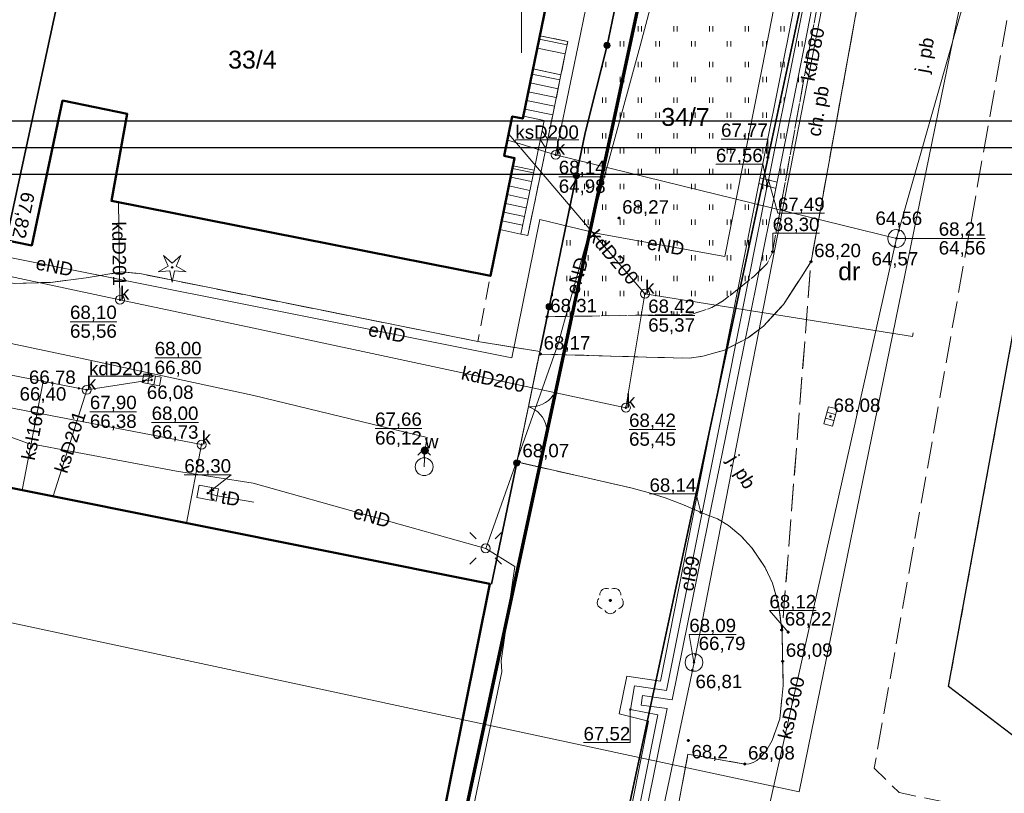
# Model space of a CAD drawing. Header units: millimetres. Extents: x 6501010 to 6502959, y 5884302 to 5886510.
# Tile 9 of 43: x 6502222 to 6502277, y 5885206 to 5885249. Entities that reach past the tile are written whole.
import ezdxf
from ezdxf.enums import TextEntityAlignment as Align

# ---------------------------------------------------------------- set-up
doc = ezdxf.new("R2010")
doc.units = ezdxf.units.MM
for name, pattern in [('BUUT04', [200000, 0, -100000, 0, -100000]), ('EGBU01', [2, 0.5, -0.5, 0.5, -0.5]), ('OTKC_A05', [1.5, 1, -0.5]), ('OTKJ_A05', [2, 1.5, -0.5]), ('OTKU_A05', [2, 1.5, -0.5]), ('OTZT_A05', [1.5, 1, -0.5])]:
    doc.linetypes.add(name, pattern=pattern)
doc.layers.get('DEFPOINTS').update_dxf_attribs({"color": 9})
for name, color, linetype, lineweight in [('!A_granica opracowania', 12, 'Continuous', 40), ('Budowle (obszary)', 9, 'Continuous', 0), ('Budynki EGiB', 9, 'Continuous', 0), ('Działki', 9, 'Continuous', 0), ('isa_V10520003E16E075_TUsr', 9, 'Continuous', 25), ('isa_V10520003E16E075_TUsr_19165818BF56C1D4', 9, 'OTKJ_A05', 25), ('Komunikacja (linie)', 9, 'Continuous', 0), ('Komunikacja (obszary)', 9, 'Continuous', 0), ('Krzyże', 9, 'Continuous', 0), ('Obiekty związane z budynkami EGiB (obszary)', 9, 'Continuous', 0), ('Ogrodzenia', 9, 'Continuous', 0), ('Pikiety', 9, 'Continuous', 0), ('Przewody ciepłownicze', 9, 'Continuous', 0), ('Przewody elektroenergetyczne', 9, 'Continuous', 0), ('Przewody kanalizacyjne', 9, 'Continuous', 0), ('Przewody telekomunikacyjne', 9, 'Continuous', 0), ('Przewody wodociągowe', 9, 'Continuous', 0), ('Punkty o określonej wysokości', 9, 'Continuous', 0), ('Symbole liniowe', 9, 'Continuous', 0), ('Urządzenia towarzyszące (linie)', 9, 'Continuous', 0), ('Urządzenia towarzyszące (obszary)', 9, 'Continuous', 0), ('Urządzenia związane z siecią (punkty)', 9, 'Continuous', 0), ('Użytki gruntowe', 9, 'Continuous', 0), ('Zagospodarowanie terenu (obszary)', 9, 'Continuous', 0), ('Zagospodarowanie terenu (punkty)', 9, 'Continuous', 0), ('Zakres zamówienia', 9, 'Continuous', 0)]:
    doc.layers.add(name, color=color, linetype=linetype, lineweight=lineweight)
doc.layers.add('!A_tabelka', color=7, linetype='Continuous')
doc.styles.add('DOMYSLNA_CZCIONKA', font='arial.ttf')

# ---------------------------------------------------------------- blocks, each defined once
blk = doc.blocks.new('OTRS_P05')
at = {"layer": 'isa_V10520003E16E075_TUsr', "true_color": 0x0a0909, "transparency": 33554687}
h = blk.add_hatch(color=18, dxfattribs=at)
h.dxf.hatch_style = 1
h.paths.add_polyline_path([(0.09, 0, 1), (-0.09, 0, 1)])
at = {"layer": 'isa_V10520003E16E075_TUsr', "color": 18, "true_color": 0x0a0909}
blk.add_lwpolyline([(0.09, 0, 1), (-0.09, 0, 1)], format="xyb", close=True, dxfattribs=at)
at = {"layer": 'isa_V10520003E16E075_TUsr_19165818BF56C1D4', "color": 18, "true_color": 0x0a0909}
blk.add_circle((0, 0), 0.09, dxfattribs=at)
blk = doc.blocks.new('OTRN_P05')
at = {"layer": 'isa_V10520003E16E075_TUsr', "true_color": 0x0a0909, "transparency": 33554687}
h = blk.add_hatch(color=18, dxfattribs=at)
h.dxf.hatch_style = 1
h.paths.add_polyline_path([(0.09, 0, 1), (-0.09, 0, 1)])
at = {"layer": 'isa_V10520003E16E075_TUsr', "color": 18, "true_color": 0x0a0909}
blk.add_lwpolyline([(0.09, 0, 1), (-0.09, 0, 1)], format="xyb", close=True, dxfattribs=at)
at = {"layer": 'isa_V10520003E16E075_TUsr_19165818BF56C1D4', "color": 18, "true_color": 0x0a0909}
blk.add_circle((0, 0), 0.09, dxfattribs=at)
blk = doc.blocks.new('OTZL_P05')
at = {"layer": 'isa_V10520003E16E075_TUsr', "true_color": 0x008000, "transparency": 33554687}
h = blk.add_hatch(color=96, dxfattribs=at)
h.dxf.hatch_style = 1
h.paths.add_polyline_path([(0.1, 0, 1), (-0.1, 0, 1)])
h.paths.add_polyline_path([(0.01, 0, 1), (-0.01, 0, 1)], flags=16)
at = {"color": 96, "linetype": 'Continuous', "lineweight": 18, "true_color": 0x008000}
blk.add_circle((0, 0), 0.01, dxfattribs=at)
for centre, start, end in [((-0.47, 0.65), 66, 186), ((0.47, 0.65), 354, 114), ((-0.76, -0.25), 138, 258), ((0.76, -0.25), 282, 42), ((0, -0.8), 210, 330)]:
    blk.add_arc(centre, 0.7, start, end, dxfattribs=at)
at = {"layer": 'isa_V10520003E16E075_TUsr', "color": 96, "true_color": 0x008000}
for points in [[(0.1, 0, 1), (-0.1, 0, 1)], [(0.01, 0, 1), (-0.01, 0, 1)]]:
    blk.add_lwpolyline(points, format="xyb", close=True, dxfattribs=at)
at = {"layer": 'isa_V10520003E16E075_TUsr_19165818BF56C1D4', "color": 96, "true_color": 0x008000}
blk.add_circle((0, 0), 0.1, dxfattribs=at)
blk = doc.blocks.new('OTZG_P05')
at = {"linetype": 'ByBlock', "lineweight": 18, "true_color": 0x008000}
blk.add_hatch(color=96, dxfattribs=at).paths.add_polyline_path([(-0.1, 0, 1), (0.1, 0, 1)])
at = {"color": 96, "lineweight": 18, "true_color": 0x008000}
blk.add_lwpolyline([(-0.97, 1.34), (0, 0.48), (0.97, 1.34), (0.46, 0.15), (1.58, -0.51), (0.28, -0.39), (0, -1.66), (-0.28, -0.39), (-1.58, -0.51), (-0.46, 0.15), (-0.97, 1.34)], dxfattribs=at)
blk.add_circle((0, 0), 0.1, dxfattribs=at)
blk = doc.blocks.new('SUKK_P05')
at = {"color": 9, "linetype": 'Continuous', "lineweight": 18}
for p, q in [((-1, 0.5), (-1, -0.5)), ((1, 0.5), (-1, 0.5)), ((-0.35, 0.5), (-0.35, -0.5)), ((0.35, 0.5), (0.35, -0.5)), ((1, -0.5), (1, 0.5)), ((-1, -0.5), (1, -0.5))]:
    blk.add_line(p, q, dxfattribs=at)
blk = doc.blocks.new('SUEO_P05')
at = {"color": 18, "linetype": 'Continuous', "lineweight": 18, "true_color": 0x0a0909}
for p, q in [((-1.77, 1.77), (-1.06, 1.06)), ((1.77, 1.77), (1.06, 1.06)), ((-1.77, -1.77), (-1.06, -1.06)), ((1.77, -1.77), (1.06, -1.06))]:
    blk.add_line(p, q, dxfattribs=at)
at = {"color": 18, "lineweight": 18, "true_color": 0x0a0909}
blk.add_circle((0, 0), 0.5, dxfattribs=at)
blk = doc.blocks.new('SUKS_P05')
at = {"color": 36, "linetype": 'Continuous', "lineweight": 18, "true_color": 0x803300}
blk.add_circle((0, 0), 0.5, dxfattribs=at)
blk = doc.blocks.new('SUWW_P05')
at = {"lineweight": 18}
h = blk.add_hatch(color=5, dxfattribs=at)
h.dxf.hatch_style = 1
h.paths.add_polyline_path([(0.4, 0, 1), (-0.4, 0, 1)])
at = {"color": 5, "lineweight": 18}
blk.add_circle((0, 0), 0.4, dxfattribs=at)
blk = doc.blocks.new('SUWH_P05')
at = {"color": 5, "linetype": 'Continuous', "lineweight": 18}
for p, q in [((0, 2), (-0.71, 1.29)), ((0, 1), (0, 2)), ((0, 2), (0.71, 1.29))]:
    blk.add_line(p, q, dxfattribs=at)
blk.add_circle((0, 0), 1, dxfattribs=at)
blk = doc.blocks.new('SUPS01_05')
at = {"lineweight": 18}
h = blk.add_hatch(color=9, dxfattribs=at)
h.dxf.hatch_style = 1
h.paths.add_polyline_path([(-0.09, 0, 1), (0.09, 0, 1)])
at = {"color": 9, "lineweight": 18}
blk.add_circle((0, 0), 0.09, dxfattribs=at)
blk = doc.blocks.new('SUPS01_02')
at = {"lineweight": 18, "true_color": 0xd200d2}
h = blk.add_hatch(color=212, dxfattribs=at)
h.dxf.hatch_style = 1
h.paths.add_polyline_path([(-0.09, 0, 1), (0.09, 0, 1)])
at = {"color": 18, "lineweight": 18, "true_color": 0x0a0909}
blk.add_circle((0, 0), 0.09, dxfattribs=at)
blk = doc.blocks.new('SUPS01_07')
at = {"lineweight": 18, "true_color": 0xff9100}
h = blk.add_hatch(color=30, dxfattribs=at)
h.dxf.hatch_style = 1
h.paths.add_polyline_path([(0.09, 0, 1), (-0.09, 0, 1)])
at = {"color": 18, "lineweight": 18, "true_color": 0x0a0909}
blk.add_circle((0, 0), 0.09, dxfattribs=at)
blk = doc.blocks.new('SUPS01_08')
at = {"lineweight": 18, "true_color": 0x0000ff}
h = blk.add_hatch(color=5, dxfattribs=at)
h.dxf.hatch_style = 1
h.paths.add_polyline_path([(0.09, 0, 1), (-0.09, 0, 1)])
at = {"color": 18, "lineweight": 18, "true_color": 0x0a0909}
blk.add_circle((0, 0), 0.09, dxfattribs=at)
blk = doc.blocks.new('OTOO_L05')
at = {"linetype": 'BUUT04', "lineweight": 18, "true_color": 0x000000}
h = blk.add_hatch(color=18, dxfattribs=at)
h.dxf.hatch_style = 1
h.paths.add_polyline_path([(-0.58, 0, 1), (0.58, 0, 1)])
at = {"color": 18, "true_color": 0x0a0909}
blk.add_circle((0, 0), 0.58, dxfattribs=at)
blk = doc.blocks.new('KTOK02')
at = {"color": 18, "lineweight": 18, "true_color": 0x0a0909}
for centre, radius, start, end in [((-5.07, -0.56), 5.1, 6.3347, 66.4773), ((5.06, -0.56), 5.09, 113.4578, 173.7302)]:
    blk.add_arc(centre, radius, start, end, dxfattribs=at)

msp = doc.modelspace()

# ---------------------------------------------------------------- hatches: boundary and pattern name
at = {"layer": 'Zagospodarowanie terenu (obszary)'}
h = msp.add_hatch(dxfattribs=at)
h.set_pattern_fill('OTZT', color=256, scale=0.2, style=0, pattern_type=0)
h.set_pattern_definition([(90, (6502251.53, 5885233.85), (-2, 1e-16), [0.3, -1.7]), (90, (6502251.73, 5885233.85), (-2, 1e-16), [0.3, -1.7]), (90, (6502252.53, 5885232.7), (-2, 1e-16), [0.3, -1.7]), (90, (6502252.73, 5885232.7), (-2, 1e-16), [0.3, -1.7])])
h.paths.add_polyline_path([(6502270, 5885269.6), (6502267.91, 5885273.46), (6502261.571, 5885274.563), (6502261.56, 5885274.51), (6502260.35, 5885274.7), (6502259.52, 5885271.33), (6502255.232, 5885250), (6502255.171, 5885249.707), (6502254.796, 5885247.914), (6502253.572, 5885243.022), (6502251.43, 5885232.7), (6502255.846, 5885232.773), (6502258.464, 5885232.816), (6502259.557, 5885232.848), (6502260.676, 5885233.21), (6502261.319, 5885233.605), (6502262.377, 5885234.437), (6502263.02, 5885234.965), (6502263.768, 5885235.682), (6502264.069, 5885236.311), (6502266.552, 5885250), (6502267.2, 5885253.57)], flags=0)

# ---------------------------------------------------------------- linework, layer by layer
at = {"layer": '!A_granica opracowania', "lineweight": 70, "flags": 128}
msp.add_lwpolyline([(6502135.64, 5885439.81), (6502156.38, 5885420.69), (6502179.76, 5885399.13), (6502243.42, 5885340.46), (6502270.88, 5885317.06), (6502239.07, 5885168.58), (6502207.7, 5885174.93), (6502176.42, 5885181.26), (6502145.37, 5885187.54), (6502088.97, 5885198.96), (6502114.4, 5885324.63), (6502121.68, 5885360.58), (6502124.66, 5885375.29), (6502122.226, 5885375.8), (6502135.64, 5885439.81)], dxfattribs=at)
at = {"layer": '!A_tabelka', "flags": 128}
msp.add_lwpolyline([(6502076.094, 5885453.176), (6502359.094, 5885453.176), (6502359.094, 5885242.176), (6502076.094, 5885242.176)], close=True, dxfattribs=at)
at = {"layer": 'Budowle (obszary)', "linetype": 'Continuous', "lineweight": 18, "flags": 128}
msp.add_lwpolyline([(6502249.96, 5885237.34), (6502250.35, 5885237.26), (6502251.75, 5885244.02), (6502250.18, 5885244.34), (6502250.1, 5885243.95), (6502251.27, 5885243.71), (6502250.7, 5885240.92), (6502249.96, 5885237.34)], close=True, dxfattribs=at)
at = {"layer": 'Budynki EGiB', "linetype": 'Continuous', "lineweight": 50, "flags": 128}
msp.add_lwpolyline([(6502216.12, 5885238.01), (6502222.54, 5885236.7), (6502224.27, 5885244.82), (6502227.89, 5885244.07), (6502227, 5885239.2), (6502248.25, 5885234.99), (6502249.61, 5885241.6), (6502249.03, 5885241.72), (6502249.48, 5885243.93), (6502250.07, 5885243.81), (6502251.4, 5885250.27), (6502230.13, 5885254.55), (6502229.4, 5885250.91), (6502225.74, 5885251.73), (6502227.11, 5885259.12), (6502229.52, 5885258.65), (6502231.22, 5885267.34), (6502221.903, 5885269.294), (6502224.302, 5885281.877), (6502213.08, 5885284.21)], dxfattribs=at)
msp.add_lwpolyline([(6502160.42, 5885232.74), (6502156.57, 5885214.41), (6502192.74, 5885206.94), (6502193.399, 5885209.838), (6502244.583, 5885199.591), (6502248.214, 5885217.731), (6502196.638, 5885228.056), (6502195.89, 5885225.36), (6502160.42, 5885232.74)], close=True, dxfattribs=at)
at = {"layer": 'DEFPOINTS', "color": 2, "linetype": 'Continuous'}
for points in [[(6502059.594, 5885454.676), (6502360.594, 5885454.676), (6502360.594, 5885240.676), (6502059.594, 5885240.676)], [(6502062.594, 5885451.676), (6502357.594, 5885451.676), (6502357.594, 5885243.676), (6502062.594, 5885243.676)]]:
    msp.add_lwpolyline(points, close=True, dxfattribs=at)
at = {"layer": 'Działki', "linetype": 'Continuous', "lineweight": 25, "flags": 128}
for points in [[(6502213.29, 5885357.66), (6502176.42, 5885181.26), (6502207.7, 5885174.93), (6502243.42, 5885340.46), (6502227.84, 5885354.82), (6502213.29, 5885357.66)], [(6502243.42, 5885340.46), (6502207.7, 5885174.93), (6502239.07, 5885168.58), (6502270.88, 5885317.06), (6502262.18, 5885324.12), (6502243.42, 5885340.46)], [(6502270.88, 5885317.06), (6502239.07, 5885168.58), (6502242.58, 5885167.87), (6502247.8, 5885166.81), (6502278.63, 5885310.76), (6502270.88, 5885317.06)], [(6502278.63, 5885310.76), (6502247.8, 5885166.81), (6502203, 5884957.71), (6502223.05, 5884954.16), (6502239.98, 5885023.48), (6502252.33, 5885074.38), (6502265.25, 5885127.76), (6502269.28, 5885144.27), (6502275.21, 5885176.97), (6502277.6, 5885190.58), (6502280.62, 5885206.89), (6502273.94, 5885211.96), (6502289.2, 5885295.53), (6502292.24, 5885299.59), (6502278.63, 5885310.76)]]:
    msp.add_lwpolyline(points, close=True, dxfattribs=at)
at = {"layer": 'Komunikacja (linie)', "linetype": 'Continuous', "lineweight": 18, "flags": 128}
for points in [[(6502190.72, 5885275.82), (6502185.34, 5885253.77), (6502185.07, 5885251.48), (6502185.25, 5885249.76), (6502185.89, 5885247.85), (6502186.95, 5885246.09), (6502188.42, 5885244.71), (6502190.03, 5885243.43), (6502193.34, 5885241.18), (6502195.06, 5885240.19), (6502196.92, 5885239.52), (6502206.76, 5885237.5), (6502221.56, 5885234.57), (6502223.59, 5885234.63), (6502225.59, 5885234.88), (6502227.58, 5885235.21), (6502228.59, 5885235.12), (6502247.54, 5885231.31), (6502251.026, 5885230.753)], [(6502268.802, 5885250), (6502266.23, 5885235.79)], [(6502266.23, 5885235.79), (6502265.689, 5885234.947), (6502264.685, 5885233.394), (6502263.572, 5885232.173), (6502262.665, 5885231.495), (6502261.372, 5885230.833), (6502260.171, 5885230.481), (6502259.408, 5885230.386), (6502257.641, 5885230.419), (6502251.01, 5885230.611)], [(6502256.12, 5885223.105), (6502249.912, 5885224.519)], [(6502256.12, 5885223.105), (6502257.09, 5885222.849), (6502258.047, 5885222.545), (6502258.988, 5885222.195), (6502259.91, 5885221.8), (6502260.06, 5885221.73)], [(6502260.06, 5885221.73), (6502260.991, 5885221.364), (6502261.608, 5885220.991), (6502262.301, 5885220.417), (6502262.912, 5885219.743), (6502263.652, 5885218.632), (6502264.068, 5885217.761), (6502264.414, 5885216.573), (6502264.603, 5885214.973), (6502264.637, 5885213.611), (6502264.661, 5885212.015), (6502264.481, 5885210.151), (6502264.048, 5885208.938), (6502263.688, 5885208.328), (6502263.366, 5885207.959), (6502263.199, 5885207.824), (6502262.99, 5885207.704), (6502262.77, 5885207.633), (6502262.52, 5885207.62)], [(6502259.33, 5885208.17), (6502256.24, 5885191.6), (6502251.89, 5885167.31), (6502256.19, 5885166.2)], [(6502262.52, 5885207.62), (6502259.33, 5885208.17)]]:
    msp.add_lwpolyline(points, dxfattribs=at)
at = {"layer": 'Komunikacja (obszary)', "linetype": 'OTKU_A05', "lineweight": 18, "flags": 128}
msp.add_lwpolyline([(6502200.55, 5885285.89), (6502202.36, 5885286.4), (6502204.32, 5885285.85), (6502207.29, 5885285.32), (6502209.83, 5885284.78), (6502213.52, 5885303.37), (6502209.57, 5885304.06), (6502210.71, 5885310.29), (6502204.67, 5885311.48), (6502205.71, 5885316.63), (6502205.92, 5885317.71), (6502199.4, 5885319.21), (6502200.16, 5885322.88), (6502181.93, 5885326.35), (6502181.67, 5885326.4), (6502181.12, 5885323.36), (6502181.75, 5885323.24), (6502181.46, 5885321.59), (6502180.87, 5885320.81), (6502180.26, 5885320.21), (6502178.32, 5885318.95), (6502175.54, 5885317.58), (6502156.776, 5885321.649), (6502173.885, 5885229.939), (6502195.89, 5885225.36), (6502196.638, 5885228.056), (6502248.214, 5885217.731), (6502248.319, 5885217.71), (6502249.739, 5885224.552), (6502250.996, 5885230.611), (6502251.026, 5885230.753), (6502247.54, 5885231.31), (6502228.59, 5885235.12), (6502227.58, 5885235.21), (6502225.59, 5885234.88), (6502223.59, 5885234.63), (6502221.56, 5885234.57), (6502206.76, 5885237.5), (6502196.92, 5885239.52), (6502195.06, 5885240.19), (6502193.34, 5885241.18), (6502190.03, 5885243.43), (6502188.42, 5885244.71), (6502186.95, 5885246.09), (6502185.89, 5885247.85), (6502185.25, 5885249.76), (6502185.07, 5885251.48), (6502185.34, 5885253.77), (6502190.72, 5885275.82), (6502190.94, 5885276.49), (6502195.06, 5885282.12), (6502200.55, 5885285.89)], close=True, dxfattribs=at)
at = {"layer": 'Komunikacja (obszary)', "linetype": 'OTKJ_A05', "lineweight": 18, "flags": 128}
for points in [[(6502251.89, 5885167.31), (6502256.19, 5885166.2), (6502268.258, 5885174.592), (6502268.46, 5885175.68), (6502265.32, 5885176.26), (6502264.47, 5885176.91), (6502264.33, 5885177.86), (6502264.928, 5885178.657), (6502265.749, 5885178.834), (6502268.97, 5885178.244), (6502269.121, 5885179.091), (6502270.92, 5885189.15), (6502273.84, 5885205.46), (6502271.18, 5885206.02), (6502269.77, 5885207.38), (6502277.331, 5885250), (6502278.09, 5885254.28), (6502280.8, 5885268.59), (6502285.72, 5885295.4), (6502288.38, 5885299.836), (6502288.764, 5885300.405), (6502289.008, 5885300.711), (6502289.549, 5885301.287), (6502290.417, 5885302.023), (6502291.06, 5885302.35), (6502293.19, 5885303.64), (6502295.4, 5885304.46), (6502297.2, 5885304.75), (6502299.57, 5885304.67), (6502305.09, 5885302.67), (6502304.983, 5885302.75), (6502303.976, 5885303.268), (6502302.591, 5885303.818), (6502301.281, 5885304.266), (6502298.627, 5885307.69), (6502293.316, 5885311.992), (6502289.408, 5885315.055), (6502284.001, 5885319.449), (6502281.254, 5885321.635), (6502278.499, 5885324.005), (6502279.576, 5885321.659), (6502280.722, 5885319.456), (6502281.426, 5885317.994), (6502281.766, 5885317.213), (6502282.181, 5885316.132), (6502282.327, 5885315.699), (6502282.538, 5885314.988), (6502282.632, 5885314.584), (6502282.663, 5885314.377), (6502282.682, 5885314.213), (6502282.711, 5885313.778), (6502282.726, 5885313.332), (6502282.737, 5885313.004), (6502282.76, 5885312.64), (6502279.913, 5885298.333), (6502271.72, 5885266.52), (6502269.52, 5885253.97), (6502268.802, 5885250), (6502266.23, 5885235.79), (6502264.603, 5885214.973), (6502264.637, 5885213.611), (6502264.661, 5885212.015), (6502264.481, 5885210.151), (6502264.048, 5885208.938), (6502263.688, 5885208.328), (6502263.366, 5885207.959), (6502263.199, 5885207.824), (6502262.99, 5885207.704), (6502262.77, 5885207.633), (6502262.52, 5885207.62), (6502259.33, 5885208.17), (6502256.24, 5885191.6), (6502251.89, 5885167.31)], [(6502266.23, 5885235.79), (6502265.689, 5885234.947), (6502264.685, 5885233.394), (6502263.572, 5885232.173), (6502262.665, 5885231.495), (6502261.372, 5885230.833), (6502260.171, 5885230.481), (6502259.408, 5885230.386), (6502257.641, 5885230.419), (6502251.01, 5885230.611), (6502250.996, 5885230.611), (6502249.739, 5885224.552), (6502249.912, 5885224.519), (6502256.12, 5885223.105), (6502257.09, 5885222.849), (6502258.047, 5885222.545), (6502258.988, 5885222.195), (6502259.91, 5885221.8), (6502260.06, 5885221.73), (6502260.991, 5885221.364), (6502261.608, 5885220.991), (6502262.301, 5885220.417), (6502262.912, 5885219.743), (6502263.652, 5885218.632), (6502264.068, 5885217.761), (6502264.414, 5885216.573), (6502264.603, 5885214.973), (6502266.23, 5885235.79)]]:
    msp.add_lwpolyline(points, close=True, dxfattribs=at)
at = {"layer": 'Komunikacja (obszary)', "linetype": 'OTKC_A05', "lineweight": 18, "flags": 128}
for points in [[(6502253.22, 5885252.12), (6502256.99, 5885271.76), (6502255.61, 5885272.14), (6502251.86, 5885251.45), (6502237.62, 5885254.35), (6502234.22, 5885255), (6502233.24, 5885255.11), (6502233.01, 5885253.97), (6502251.4, 5885250.27), (6502251.03, 5885248.46), (6502252.59, 5885248.14), (6502252.45, 5885247.45), (6502252.21, 5885246.27), (6502251.75, 5885244.02), (6502250.35, 5885237.26), (6502249.96, 5885237.34), (6502248.79, 5885237.59), (6502248.25, 5885234.99), (6502247.54, 5885231.31), (6502251.026, 5885230.753), (6502251.43, 5885232.7), (6502253.572, 5885243.022), (6502254.796, 5885247.914), (6502255.171, 5885249.707), (6502255.232, 5885250), (6502255.397, 5885250.796), (6502254.97, 5885250.89), (6502253.5, 5885251.17), (6502253.24, 5885251.67), (6502253.22, 5885252.12)], [(6502251.01, 5885230.611), (6502257.641, 5885230.419), (6502259.408, 5885230.386), (6502260.171, 5885230.481), (6502261.372, 5885230.833), (6502262.665, 5885231.495), (6502263.572, 5885232.173), (6502264.685, 5885233.394), (6502265.689, 5885234.947), (6502266.23, 5885235.79), (6502268.802, 5885250), (6502269.52, 5885253.97), (6502271.72, 5885266.52), (6502270, 5885269.6), (6502267.2, 5885253.57), (6502266.552, 5885250), (6502264.069, 5885236.311), (6502263.768, 5885235.682), (6502263.02, 5885234.965), (6502262.377, 5885234.437), (6502261.319, 5885233.605), (6502260.676, 5885233.21), (6502259.557, 5885232.848), (6502258.464, 5885232.816), (6502255.846, 5885232.773), (6502251.43, 5885232.7), (6502251.026, 5885230.753), (6502250.996, 5885230.611), (6502251.01, 5885230.611)]]:
    msp.add_lwpolyline(points, close=True, dxfattribs=at)
at = {"layer": 'Krzyże', "linetype": 'Continuous', "lineweight": 18, "flags": 128}
msp.add_lwpolyline([(6502250, 5885247.5), (6502250, 5885252.5)], dxfattribs=at)
at = {"layer": 'Obiekty związane z budynkami EGiB (obszary)', "linetype": 'Continuous', "lineweight": 18, "flags": 128}
for points in [[(6502251.03, 5885248.46), (6502250.89, 5885247.77), (6502252.45, 5885247.45), (6502252.59, 5885248.14), (6502251.03, 5885248.46)], [(6502250.89, 5885247.77), (6502250.644, 5885246.599), (6502252.21, 5885246.27), (6502252.45, 5885247.45), (6502250.89, 5885247.77)], [(6502250.18, 5885244.34), (6502251.75, 5885244.02), (6502252.21, 5885246.27), (6502250.64, 5885246.6), (6502250.18, 5885244.34)], [(6502250.1, 5885243.95), (6502250.07, 5885243.81), (6502249.48, 5885243.93), (6502249.03, 5885241.72), (6502249.61, 5885241.6), (6502249.52, 5885241.16), (6502250.7, 5885240.92), (6502251.27, 5885243.71), (6502250.1, 5885243.95)], [(6502248.79, 5885237.59), (6502249.96, 5885237.34), (6502250.7, 5885240.92), (6502249.52, 5885241.16), (6502248.79, 5885237.59)]]:
    msp.add_lwpolyline(points, close=True, dxfattribs=at)
at = {"layer": 'Ogrodzenia', "linetype": 'Continuous', "lineweight": 35, "flags": 128}
for points in [[(6502254.796, 5885247.914), (6502255.171, 5885249.707), (6502255.232, 5885250)], [(6502254.796, 5885247.914), (6502253.572, 5885243.022), (6502251.037, 5885230.808)], [(6502249.729, 5885224.506), (6502248.319, 5885217.71)]]:
    msp.add_lwpolyline(points, dxfattribs=at)
at = {"layer": 'Ogrodzenia', "linetype": 'Continuous', "lineweight": 18, "flags": 128}
msp.add_lwpolyline([(6502251.037, 5885230.808), (6502249.729, 5885224.506)], dxfattribs=at)
at = {"layer": 'Pikiety', "linetype": 'Continuous', "lineweight": 0, "flags": 128}
for points in [[(6502261.186, 5885242.664), (6502263.808, 5885242.664), (6502263.808, 5885241.632)], [(6502264.08, 5885236.35), (6502264.08, 5885237.382), (6502266.702, 5885237.382)], [(6502257.176, 5885222.762), (6502259.798, 5885222.762), (6502260.06, 5885221.73)], [(6502264.949, 5885215.012), (6502263.9, 5885216.224), (6502266.522, 5885216.224)]]:
    msp.add_lwpolyline(points, dxfattribs=at)
at = {"layer": 'Przewody ciepłownicze', "linetype": 'Continuous', "lineweight": 18, "flags": 128}
msp.add_lwpolyline([(6502267.2, 5885257.13), (6502265.36, 5885247.91), (6502263.85, 5885240.36), (6502263.78, 5885240.04), (6502260.98, 5885226.02), (6502258.12, 5885211.74), (6502256.34, 5885212), (6502256.1, 5885210.67), (6502257.64, 5885210.38), (6502252.12, 5885182.85)], dxfattribs=at)
at = {"layer": 'Przewody elektroenergetyczne', "linetype": 'Continuous', "lineweight": 18, "flags": 128}
for points in [[(6502271.64, 5885323.69), (6502271.34, 5885316.65), (6502273.34, 5885311.7), (6502269.53, 5885293.85), (6502267.98, 5885287.86), (6502266.81, 5885284), (6502262.8, 5885268.42), (6502259.16, 5885257.12), (6502257.22, 5885250), (6502256.65, 5885247.9)], [(6502368.52, 5885247.91), (6502365.8, 5885250), (6502350.74, 5885261.65), (6502349.49, 5885262.85), (6502348.84, 5885263.29), (6502348.04, 5885264.04), (6502342.53, 5885268.01), (6502335.82, 5885273.25), (6502319.86, 5885285.87), (6502317.88, 5885287.52), (6502297.72, 5885303.02), (6502281.08, 5885315.39), (6502278.52, 5885314.56), (6502277.92, 5885313.66), (6502277.25, 5885311.36), (6502272.62, 5885293.27), (6502267.97, 5885269.33), (6502264.15, 5885250), (6502263.73, 5885247.9)], [(6502247.99, 5885219.71), (6502252.05, 5885231.19), (6502252.47, 5885232.68), (6502253.57, 5885236.63), (6502256.65, 5885247.9)], [(6502249.46, 5885230.4), (6502251.02, 5885238.15), (6502254.28, 5885237.37), (6502261.39, 5885236.08), (6502263.73, 5885247.9)], [(6502212.89, 5885238.66), (6502213.98, 5885237.49), (6502234.98, 5885233.3)], [(6502234.98, 5885233.3), (6502249.46, 5885230.4)], [(6502193.52, 5885225.85), (6502197.18, 5885230.58), (6502203.17, 5885229.48), (6502209.02, 5885227.81), (6502215.51, 5885227.41), (6502217.99, 5885227.18), (6502222.29, 5885225.62), (6502230.65, 5885224.05), (6502234.96, 5885223.36)], [(6502247.99, 5885219.71), (6502234.96, 5885223.36)], [(6502241.45, 5885188.84), (6502243.57, 5885186.51), (6502246.17, 5885199.78), (6502246.41, 5885200.94), (6502247.25, 5885204.95), (6502248.89, 5885212.78), (6502248.86, 5885213.41), (6502249.63, 5885218.69), (6502247.99, 5885219.71)]]:
    msp.add_lwpolyline(points, dxfattribs=at)
at = {"layer": 'Przewody kanalizacyjne', "linetype": 'Continuous', "lineweight": 18, "flags": 128}
for points in [[(6502222.754, 5885273.76), (6502227.79, 5885272.86), (6502234.95, 5885271.41), (6502246.6, 5885269.05), (6502254.78, 5885255.7), (6502253.61, 5885250), (6502253.17, 5885247.91), (6502251.91, 5885241.78), (6502271.03, 5885237.09)], [(6502308.35, 5885254.86), (6502278.83, 5885264.54), (6502274.7, 5885250), (6502274.3, 5885248.58), (6502274.1, 5885247.91), (6502271.03, 5885237.09)], [(6502294.43, 5885249.89), (6502267.83, 5885255.09), (6502266.84, 5885250), (6502266.43, 5885247.9), (6502259.67, 5885213.32)], [(6502234.98, 5885232.06), (6502227.48, 5885233.65), (6502198.28, 5885239.87), (6502199, 5885247.9), (6502199.056, 5885248.603)], [(6502271.96, 5885231.79), (6502271.92, 5885231.6), (6502256.92, 5885233.99), (6502249.28, 5885242.947)], [(6502251.91, 5885241.78), (6502249.68, 5885242.48), (6502249.21, 5885242.605)], [(6502166.64, 5885241.12), (6502166.29, 5885241.13), (6502173.54, 5885239.44), (6502196.48, 5885234.26), (6502209.91, 5885231.65), (6502225.62, 5885228.6)], [(6502166.64, 5885241.12), (6502166.29, 5885241.13), (6502173.54, 5885239.44), (6502196.48, 5885234.26), (6502209.91, 5885231.65), (6502225.62, 5885228.6)], [(6502227.48, 5885233.65), (6502227.4, 5885239.15), (6502227.4, 5885239.18)], [(6502258.88, 5885182.9), (6502271.03, 5885237.09)], [(6502176.77, 5885236.16), (6502232.06, 5885225.53), (6502231.22, 5885221.13)], [(6502256.92, 5885233.99), (6502255.85, 5885227.6), (6502234.98, 5885232.06)], [(6502223.17, 5885229.07), (6502222, 5885222.98)], [(6502225.62, 5885228.6), (6502229.26, 5885229.16)], [(6502225.62, 5885228.6), (6502223.73, 5885222.63)], [(6502259.67, 5885213.32), (6502253.04, 5885181.98)]]:
    msp.add_lwpolyline(points, dxfattribs=at)
at = {"layer": 'Przewody kanalizacyjne', "linetype": 'Continuous', "lineweight": 0, "flags": 128}
for points in [[(6502249.624, 5885242.495), (6502249.658, 5885242.622), (6502253.211, 5885242.622)], [(6502225.746, 5885229.361), (6502229.357, 5885229.361), (6502228.766, 5885229.084)]]:
    msp.add_lwpolyline(points, dxfattribs=at)
at = {"layer": 'Przewody telekomunikacyjne', "linetype": 'Continuous', "lineweight": 18, "flags": 128}
msp.add_lwpolyline([(6502234.98, 5885222.3), (6502232.93, 5885222.65), (6502232.4, 5885222.81)], dxfattribs=at)
at = {"layer": 'Przewody wodociągowe', "linetype": 'Continuous', "lineweight": 18, "flags": 128}
msp.add_lwpolyline([(6502244.54, 5885224.29), (6502244.58, 5885225.2), (6502244.7, 5885225.93), (6502234.98, 5885228.28), (6502225.53, 5885230.33), (6502198.66, 5885236), (6502175.2, 5885241.09), (6502163.16, 5885243.66)], dxfattribs=at)
at = {"layer": 'Punkty o określonej wysokości', "linetype": 'Continuous', "lineweight": 0, "flags": 128}
for points in [[(6502260.9, 5885241.248), (6502263.522, 5885241.248), (6502263.784, 5885240.036)], [(6502252.088, 5885240.551), (6502254.71, 5885240.551)], [(6502263.849, 5885240.361), (6502264.373, 5885238.509), (6502266.995, 5885238.509)], [(6502271.031, 5885237.092), (6502273.391, 5885237.092), (6502276.013, 5885237.092)], [(6502273.391, 5885237.092), (6502276.013, 5885237.092)], [(6502224.683, 5885232.424), (6502227.305, 5885232.424)], [(6502257.101, 5885232.764), (6502259.723, 5885232.764)], [(6502229.434, 5885230.389), (6502232.056, 5885230.389)], [(6502225.797, 5885227.37), (6502228.419, 5885227.37)], [(6502229.26, 5885226.761), (6502231.882, 5885226.761)], [(6502241.786, 5885226.432), (6502244.408, 5885226.432)], [(6502256.029, 5885226.369), (6502258.651, 5885226.369)], [(6502231.091, 5885223.838), (6502233.713, 5885223.838), (6502232.402, 5885222.806)], [(6502259.668, 5885213.317), (6502259.406, 5885214.89), (6502262.028, 5885214.89)], [(6502253.475, 5885208.82), (6502256.097, 5885208.82), (6502256.097, 5885210.673)]]:
    msp.add_lwpolyline(points, dxfattribs=at)
at = {"layer": 'Symbole liniowe', "linetype": 'Continuous', "lineweight": 18, "flags": 128}
for points in [[(6502250.989, 5885248.26), (6502252.549, 5885247.94)], [(6502250.579, 5885246.3), (6502252.151, 5885245.979)], [(6502250.479, 5885245.81), (6502252.05, 5885245.49)], [(6502250.379, 5885245.32), (6502251.95, 5885245)], [(6502250.28, 5885244.83), (6502251.85, 5885244.51)], [(6502251.465, 5885242.646), (6502251.151, 5885243.125)], [(6502251.364, 5885242.156), (6502251.05, 5885242.634)], [(6502249.391, 5885240.529), (6502250.567, 5885240.278)], [(6502249.491, 5885241.019), (6502250.669, 5885240.768)], [(6502249.291, 5885240.039), (6502250.466, 5885239.788)], [(6502249.191, 5885239.55), (6502250.365, 5885239.299)], [(6502249.091, 5885239.06), (6502250.264, 5885238.809)], [(6502248.99, 5885238.57), (6502250.162, 5885238.319)], [(6502248.89, 5885238.08), (6502250.061, 5885237.83)]]:
    msp.add_lwpolyline(points, dxfattribs=at)
at = {"layer": 'Urządzenia towarzyszące (linie)', "linetype": 'Continuous', "lineweight": 18, "flags": 128}
for points in [[(6502264.85, 5885247.9), (6502265.27, 5885250)], [(6502265.87, 5885247.9), (6502266.28, 5885250)], [(6502260.52, 5885226.11), (6502263.3, 5885240.17), (6502264.85, 5885247.91)], [(6502261.43, 5885225.92), (6502264.28, 5885239.98), (6502265.86, 5885247.91)], [(6502263.3, 5885240.17), (6502264.27, 5885239.9)], [(6502263.36, 5885240.49), (6502264.33, 5885240.24)], [(6502260.52, 5885226.11), (6502259.59, 5885221.37), (6502257.79, 5885212.26), (6502255.91, 5885212.54), (6502255.48, 5885210.43), (6502257.11, 5885210.03), (6502252.49, 5885186.66), (6502251.9, 5885183.66), (6502251.79, 5885183.13)], [(6502252.45, 5885182.56), (6502258.16, 5885210.73), (6502256.71, 5885210.92), (6502256.78, 5885211.46), (6502258.44, 5885211.22), (6502260.47, 5885221.19), (6502261.43, 5885225.92)]]:
    msp.add_lwpolyline(points, dxfattribs=at)
at = {"layer": 'Urządzenia towarzyszące (obszary)', "linetype": 'Continuous', "lineweight": 18, "flags": 128}
for points in [[(6502270.53, 5885237.09), (6502270.55, 5885236.96), (6502270.6, 5885236.84), (6502270.68, 5885236.74), (6502270.78, 5885236.66), (6502270.9, 5885236.61), (6502271.03, 5885236.59), (6502271.16, 5885236.61), (6502271.28, 5885236.66), (6502271.38, 5885236.74), (6502271.46, 5885236.84), (6502271.51, 5885236.96), (6502271.53, 5885237.09), (6502271.51, 5885237.22), (6502271.46, 5885237.34), (6502271.38, 5885237.45), (6502271.28, 5885237.53), (6502271.16, 5885237.57), (6502271.03, 5885237.59), (6502270.9, 5885237.57), (6502270.78, 5885237.53), (6502270.68, 5885237.45), (6502270.6, 5885237.34), (6502270.55, 5885237.22), (6502270.53, 5885237.09)], [(6502233, 5885223.05), (6502231.92, 5885223.25), (6502231.8, 5885222.56), (6502232.88, 5885222.36), (6502233, 5885223.05)], [(6502259.17, 5885213.32), (6502259.19, 5885213.19), (6502259.23, 5885213.07), (6502259.31, 5885212.96), (6502259.42, 5885212.88), (6502259.54, 5885212.83), (6502259.67, 5885212.82), (6502259.8, 5885212.83), (6502259.92, 5885212.88), (6502260.02, 5885212.96), (6502260.1, 5885213.07), (6502260.15, 5885213.19), (6502260.17, 5885213.32), (6502260.15, 5885213.45), (6502260.1, 5885213.57), (6502260.02, 5885213.67), (6502259.92, 5885213.75), (6502259.8, 5885213.8), (6502259.67, 5885213.82), (6502259.54, 5885213.8), (6502259.42, 5885213.75), (6502259.31, 5885213.67), (6502259.23, 5885213.57), (6502259.19, 5885213.45), (6502259.17, 5885213.32)]]:
    msp.add_lwpolyline(points, close=True, dxfattribs=at)
at = {"layer": 'Użytki gruntowe', "linetype": 'EGBU01', "lineweight": 18, "flags": 128}
for points in [[(6502247.8, 5885166.81), (6502245.96, 5885159.09), (6502209.54, 5885166.61), (6502176.72, 5885122.53), (6502164.67, 5885124.98), (6502132.37, 5884970.41), (6502150.902, 5884967.031), (6502162.37, 5884964.94), (6502169.54, 5884963.63), (6502194.23, 5884959.25), (6502198.07, 5884958.58), (6502203, 5884957.71), (6502223.05, 5884954.16), (6502239.98, 5885023.48), (6502252.33, 5885074.38), (6502265.25, 5885127.76), (6502269.28, 5885144.27), (6502275.21, 5885176.97), (6502277.6, 5885190.58), (6502280.62, 5885206.89), (6502273.94, 5885211.96), (6502289.2, 5885295.53), (6502292.24, 5885299.59), (6502301.34, 5885292.12), (6502315.925, 5885281.242), (6502334.15, 5885267.65), (6502341.971, 5885261.779), (6502348.99, 5885256.51), (6502349.93, 5885260.64), (6502335.09, 5885272.09), (6502302.42, 5885297.31), (6502272.11, 5885322.85), (6502244.62, 5885346.01), (6502237.46, 5885352.79), (6502181.08, 5885406.17), (6502157.87, 5885428.14), (6502137.27, 5885447.64), (6502110.82, 5885472.68), (6502082.78, 5885499.23), (6502054.71, 5885525.8), (6502053.26, 5885517.94), (6502081.3, 5885491.35), (6502109.24, 5885464.85), (6502135.64, 5885439.81), (6502156.38, 5885420.69), (6502179.76, 5885399.13), (6502227.84, 5885354.82), (6502243.42, 5885340.46), (6502262.18, 5885324.12), (6502270.88, 5885317.06), (6502278.63, 5885310.76), (6502247.8, 5885166.81)], [(6502092.52, 5885216.53), (6502088.97, 5885198.96), (6502126.22, 5885191.42), (6502145.37, 5885187.54), (6502174.26, 5885181.7), (6502167.45, 5885144.53), (6502165.53, 5885144.89), (6502162.08, 5885127.01), (6502164.98, 5885126.45), (6502164.67, 5885124.98), (6502176.72, 5885122.53), (6502209.54, 5885166.61), (6502245.96, 5885159.09), (6502247.8, 5885166.81), (6502278.63, 5885310.76), (6502270.88, 5885317.06), (6502262.18, 5885324.12), (6502243.42, 5885340.46), (6502227.84, 5885354.82), (6502179.76, 5885399.13), (6502156.38, 5885420.69), (6502135.64, 5885439.81), (6502109.24, 5885464.85), (6502092.53, 5885381.69), (6502089.57, 5885366.98), (6502121.68, 5885360.58), (6502118.04, 5885342.62), (6502114.4, 5885324.63), (6502107.11, 5885288.6), (6502105.919, 5885282.72), (6502099.81, 5885252.56), (6502092.52, 5885216.53)]]:
    msp.add_lwpolyline(points, close=True, dxfattribs=at)
at = {"layer": 'Zagospodarowanie terenu (obszary)', "linetype": 'OTZT_A05', "lineweight": 18, "flags": 128}
msp.add_lwpolyline([(6502270, 5885269.6), (6502267.91, 5885273.46), (6502261.571, 5885274.563), (6502261.56, 5885274.51), (6502260.35, 5885274.7), (6502259.52, 5885271.33), (6502255.232, 5885250), (6502255.171, 5885249.707), (6502254.796, 5885247.914), (6502253.572, 5885243.022), (6502251.43, 5885232.7), (6502255.846, 5885232.773), (6502258.464, 5885232.816), (6502259.557, 5885232.848), (6502260.676, 5885233.21), (6502261.319, 5885233.605), (6502262.377, 5885234.437), (6502263.02, 5885234.965), (6502263.768, 5885235.682), (6502264.069, 5885236.311), (6502266.552, 5885250), (6502267.2, 5885253.57), (6502270, 5885269.6)], close=True, dxfattribs=at)
at = {"layer": 'Zakres zamówienia', "linetype": 'Continuous', "lineweight": 0, "flags": 128}
msp.add_lwpolyline([(6502134.529, 5885464.507), (6502091.969, 5885243.307), (6502265.569, 5885206.067), (6502289.089, 5885321.147), (6502134.529, 5885464.507)], close=True, dxfattribs=at)

# ---------------------------------------------------------------- block references
at = {"layer": 'Ogrodzenia', "xscale": 0.3, "yscale": 0.3, "zscale": 0.3}
for name, p, rotation in [('OTOO_L05', (6502254.796, 5885247.914), 75.95865449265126), ('OTOO_L05', (6502254.796, 5885247.914), 78.18400942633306), ('OTOO_L05', (6502253.073, 5885240.616), 78.273681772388), ('OTOO_L05', (6502251.549, 5885233.272), 78.273681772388), ('KTOK02', (6502250.383, 5885227.657), 258.2736817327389), ('OTOO_L05', (6502249.729, 5885224.506), 78.27368169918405)]:
    msp.add_blockref(name, p, dxfattribs=dict(at, rotation=rotation))
at = {"layer": 'Pikiety', "xscale": 0.5, "yscale": 0.5, "zscale": 0.5}
for name, p in [('OTRS_P05', (6502263.808, 5885241.632)), ('OTRS_P05', (6502255.466, 5885238.233)), ('OTRS_P05', (6502264.08, 5885236.35)), ('OTRS_P05', (6502266.23, 5885235.79)), ('OTRS_P05', (6502251.43, 5885232.7)), ('OTRS_P05', (6502251.06, 5885230.61)), ('OTRS_P05', (6502249.87, 5885224.57)), ('OTRS_P05', (6502260.06, 5885221.73)), ('OTRS_P05', (6502264.584, 5885215.134)), ('OTRS_P05', (6502264.949, 5885215.012)), ('OTRS_P05', (6502264.64, 5885213.38)), ('OTRN_P05', (6502259.352, 5885208.938)), ('OTRS_P05', (6502262.52, 5885207.62))]:
    msp.add_blockref(name, p, dxfattribs=at)
at = {"layer": 'Punkty o określonej wysokości', "xscale": 0.5, "yscale": 0.5, "zscale": 0.5}
for name, p in [('SUPS01_05', (6502251.911, 5885241.779)), ('SUPS01_02', (6502263.784, 5885240.036)), ('SUPS01_02', (6502263.849, 5885240.361)), ('SUPS01_05', (6502271.154, 5885237.525)), ('SUPS01_05', (6502270.933, 5885236.653)), ('SUPS01_05', (6502271.031, 5885237.092)), ('SUPS01_05', (6502256.924, 5885233.992)), ('SUPS01_05', (6502227.482, 5885233.652)), ('SUPS01_05', (6502223.166, 5885229.075)), ('SUPS01_05', (6502228.812, 5885229.092)), ('SUPS01_05', (6502229.257, 5885229.161)), ('SUPS01_05', (6502225.178, 5885228.684)), ('SUPS01_05', (6502225.62, 5885228.598)), ('SUPS01_05', (6502255.852, 5885227.597)), ('SUPS01_05', (6502267.32, 5885227.11)), ('SUPS01_05', (6502232.059, 5885225.533)), ('SUPS01_08', (6502244.585, 5885225.204)), ('SUPS01_07', (6502232.402, 5885222.806)), ('SUPS01_05', (6502259.754, 5885213.759)), ('SUPS01_05', (6502259.575, 5885212.877)), ('SUPS01_05', (6502259.668, 5885213.317)), ('SUPS01_02', (6502256.097, 5885210.673))]:
    msp.add_blockref(name, p, dxfattribs=at)
at = {"layer": 'Urządzenia związane z siecią (punkty)', "xscale": 0.5, "yscale": 0.5, "zscale": 0.5}
for name, p in [('SUKS_P05', (6502251.91, 5885241.78)), ('SUKS_P05', (6502227.48, 5885233.65)), ('SUKS_P05', (6502256.92, 5885233.99)), ('SUKS_P05', (6502225.62, 5885228.6)), ('SUKS_P05', (6502255.85, 5885227.6)), ('SUKS_P05', (6502232.06, 5885225.53)), ('SUWH_P05', (6502244.54, 5885224.29)), ('SUWW_P05', (6502244.58, 5885225.2)), ('SUEO_P05', (6502247.99, 5885219.71))]:
    msp.add_blockref(name, p, dxfattribs=at)
for p, rotation in [((6502229.26, 5885229.16), 348.86), ((6502267.32, 5885227.11), 75.22)]:
    msp.add_blockref('SUKK_P05', p, dxfattribs=dict(at, rotation=rotation))
at = {"layer": 'Zagospodarowanie terenu (punkty)', "xscale": 0.5, "yscale": 0.5, "zscale": 0.5}
for name, p in [('OTZG_P05', (6502230.41, 5885235.47)), ('OTZL_P05', (6502254.977, 5885216.795))]:
    msp.add_blockref(name, p, dxfattribs=at)

# ---------------------------------------------------------------- texts
at = {"layer": 'Działki', "color": 9, "style": 'DOMYSLNA_CZCIONKA'}
for s, p in [('33/4', (6502234.908, 5885247.118)), ('34/7', (6502259.192, 5885243.905))]:
    msp.add_text(s, height=1, dxfattribs=at).set_placement(p, align=Align.MIDDLE_CENTER)
at = {"layer": 'Komunikacja (obszary)', "style": 'DOMYSLNA_CZCIONKA'}
for s, rotation, p in [('j. pb', 79.8628, (6502272.593, 5885247.379)), ('ch. pb', 79.8394, (6502266.626, 5885244.235)), ('j. pb', 301.3966, (6502262.336, 5885224.003))]:
    msp.add_text(s, height=0.75, rotation=rotation, dxfattribs=at).set_placement(p, align=Align.MIDDLE_CENTER)
at = {"layer": 'Pikiety', "style": 'DOMYSLNA_CZCIONKA'}
for s, p in [('67,77', (6502262.497, 5885243.164)), ('68,27', (6502256.954, 5885238.86)), ('68,30', (6502265.391, 5885237.882)), ('68,20', (6502267.718, 5885236.417)), ('68,31', (6502252.918, 5885233.327)), ('68,17', (6502252.548, 5885231.237)), ('68,07', (6502251.358, 5885225.197)), ('68,14', (6502258.487, 5885223.262)), ('68,12', (6502265.211, 5885216.725)), ('68,22', (6502266.072, 5885215.761)), ('68,09', (6502266.128, 5885214.008)), ('68,2', (6502260.548, 5885208.311)), ('68,08', (6502264.008, 5885208.247))]:
    msp.add_text(s, height=0.75, dxfattribs=at).set_placement(p, align=Align.MIDDLE_CENTER)
at = {"layer": 'Przewody ciepłownicze', "style": 'DOMYSLNA_CZCIONKA'}
msp.add_text('cI89', height=0.75, rotation=78.6746, dxfattribs=at).set_placement((6502259.435, 5885218.305), align=Align.MIDDLE_CENTER)
at = {"layer": 'Przewody elektroenergetyczne', "style": 'DOMYSLNA_CZCIONKA'}
for rotation, p in [(349.7164, (6502258.089, 5885236.679)), (348.7163, (6502223.816, 5885235.528)), (74.4385, (6502253.115, 5885234.996)), (348.6748, (6502242.46, 5885231.802)), (344.3512, (6502241.607, 5885221.498))]:
    msp.add_text('eND', height=0.75, rotation=rotation, dxfattribs=at).set_placement(p, align=Align.MIDDLE_CENTER)
at = {"layer": 'Przewody kanalizacyjne', "style": 'DOMYSLNA_CZCIONKA'}
for s, rotation, p in [('kdD80', 78.9388, (6502266.338, 5885247.429)), ('kdD201', 270.8333, (6502227.442, 5885236.233)), ('kdD200', 310.4645, (6502255.168, 5885236.044)), ('kdD200', 347.9371, (6502248.413, 5885229.189)), ('ksI160', 79.1249, (6502222.618, 5885226.196)), ('ksD201', 72.4331, (6502224.695, 5885225.677)), ('ksD300', 77.3626, (6502265.13, 5885210.774))]:
    msp.add_text(s, height=0.75, rotation=rotation, dxfattribs=at).set_placement(p, align=Align.MIDDLE_CENTER)
for s, p in [('ksD200', (6502251.435, 5885243.055)), ('kdD201', (6502227.552, 5885229.794))]:
    msp.add_text(s, height=0.75, dxfattribs=at).set_placement(p, align=Align.MIDDLE_CENTER)
at = {"layer": 'Przewody telekomunikacyjne', "style": 'DOMYSLNA_CZCIONKA'}
msp.add_text('tD', height=0.75, rotation=350.3112, dxfattribs=at).set_placement((6502233.684, 5885222.521), align=Align.MIDDLE_CENTER)
at = {"layer": 'Punkty o określonej wysokości', "style": 'DOMYSLNA_CZCIONKA'}
for s, p in [('67,56', (6502262.211, 5885241.749)), ('68,14', (6502253.399, 5885241.077)), ('64,98', (6502253.399, 5885240.025)), ('67,49', (6502265.684, 5885239.009)), ('64,56', (6502271.154, 5885238.226)), ('68,21', (6502274.702, 5885237.618)), ('64,56', (6502274.702, 5885236.566)), ('64,57', (6502270.933, 5885235.952)), ('68,42', (6502258.412, 5885233.29)), ('68,10', (6502225.994, 5885232.95)), ('65,56', (6502225.994, 5885231.898)), ('65,37', (6502258.412, 5885232.238)), ('68,00', (6502230.745, 5885230.915)), ('66,80', (6502230.745, 5885229.863)), ('66,78', (6502223.691, 5885229.311)), ('66,40', (6502223.166, 5885228.374)), ('66,08', (6502230.3, 5885228.465)), ('67,90', (6502227.108, 5885227.896)), ('68,08', (6502268.808, 5885227.737)), ('68,00', (6502230.571, 5885227.287)), ('67,66', (6502243.097, 5885226.958)), ('68,42', (6502257.34, 5885226.895)), ('66,38', (6502227.108, 5885226.844)), ('66,73', (6502230.571, 5885226.235)), ('66,12', (6502243.097, 5885225.906)), ('65,45', (6502257.34, 5885225.843)), ('68,30', (6502232.402, 5885224.338)), ('68,09', (6502260.717, 5885215.39)), ('66,79', (6502261.242, 5885214.386)), ('66,81', (6502261.063, 5885212.249)), ('67,52', (6502254.786, 5885209.32))]:
    msp.add_text(s, height=0.75, dxfattribs=at).set_placement(p, align=Align.MIDDLE_CENTER)
msp.add_text('67,82', height=0.75, rotation=258, dxfattribs=at).set_placement((6502222.077, 5885238.388), align=Align.MIDDLE_CENTER)
at = {"layer": 'Urządzenia towarzyszące (obszary)', "style": 'DOMYSLNA_CZCIONKA'}
msp.add_text('t', height=0.75, dxfattribs=at).set_placement((6502232.637, 5885222.805), align=Align.MIDDLE_CENTER)
at = {"layer": 'Urządzenia związane z siecią (punkty)', "style": 'DOMYSLNA_CZCIONKA'}
for s, p in [('k', (6502252.179, 5885242.162)), ('k', (6502227.749, 5885234.032)), ('k', (6502257.189, 5885234.372)), ('k', (6502225.889, 5885228.982)), ('k', (6502256.119, 5885227.982)), ('k', (6502232.329, 5885225.912)), ('w', (6502244.965, 5885225.699))]:
    msp.add_text(s, height=0.75, dxfattribs=at).set_placement(p, align=Align.MIDDLE_CENTER)
at = {"layer": 'Użytki gruntowe', "style": 'DOMYSLNA_CZCIONKA'}
msp.add_text('dr', height=1, dxfattribs=at).set_placement((6502268.373, 5885235.251), align=Align.MIDDLE_CENTER)

doc.saveas('drawing.dxf')
